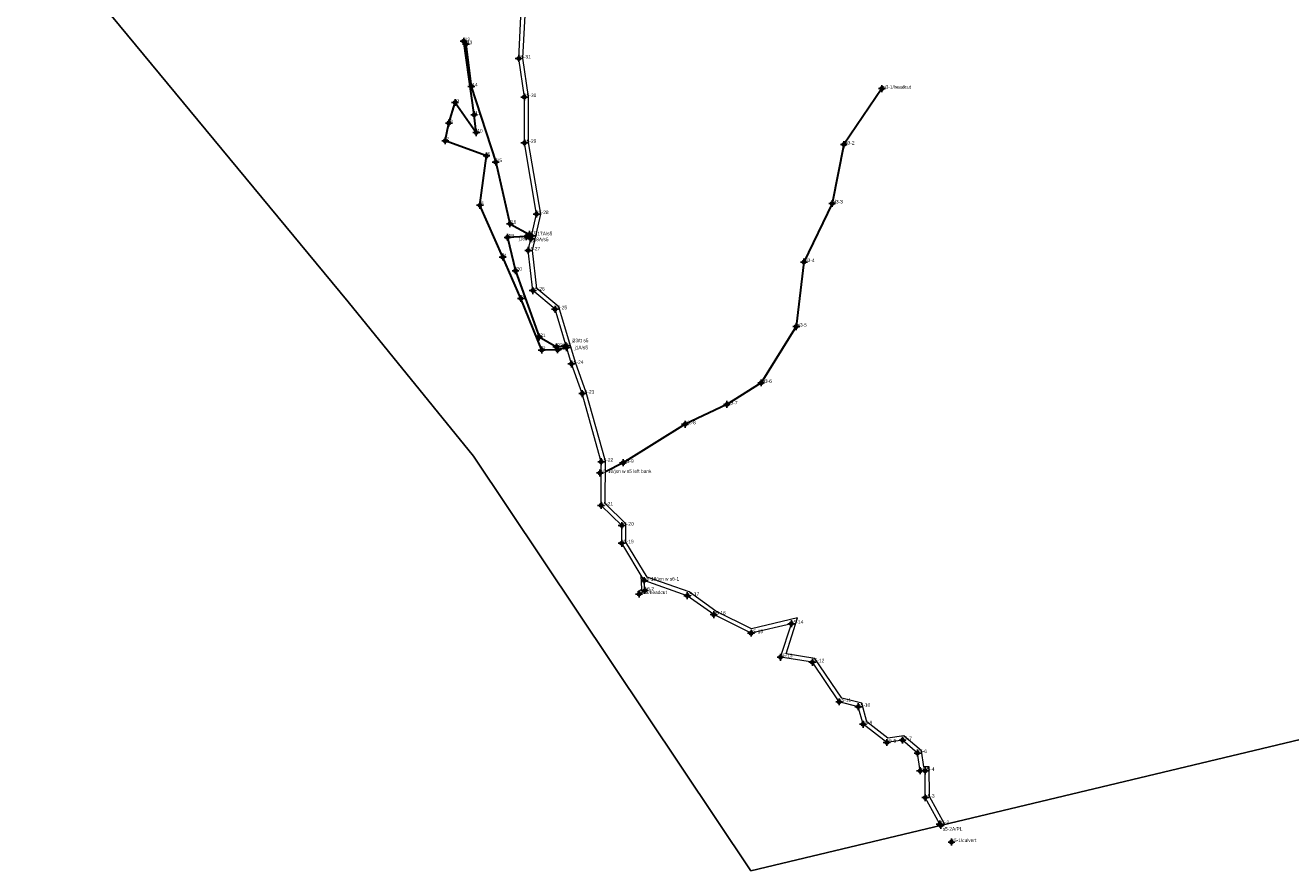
# Model space of a CAD drawing. Extents: x 2003015 to 2008729, y 1133884 to 1140012.
# Tile 1 of 10: x 2003018 to 2004841, y 1133884 to 1135101. Entities that reach past the tile are written whole.
import ezdxf

# ---------------------------------------------------------------- set-up
doc = ezdxf.new("R2010")
doc.units = 0
doc.header["$MEASUREMENT"] = 0
doc.header["$PDMODE"] = 34
doc.header["$PDSIZE"] = 5
for name, color, linetype, lineweight, true_color in [('Non-Aquatic Resources (Ephemeral Channels)', 7, 'Continuous', 30, 0xffaa00), ('Non-Wetland Waters (Tributaries)', 7, 'Continuous', 15, 0x0070ff), ('Wetlands', 7, 'Continuous', 30, 0x00ffc5)]:
    doc.layers.add(name, color=color, linetype=linetype, lineweight=lineweight, true_color=true_color)
doc.layers.add('POINT_GENERIC', color=1, linetype='Continuous')
doc.layers.add('Project_Inspector_Boundary', color=10, linetype='Continuous')

# ---------------------------------------------------------------- blocks, each defined once
blk = doc.blocks.new('Project Inspector Boundary')
at = {"layer": 'Project_Inspector_Boundary'}
blk.add_lwpolyline([(2005459.2, 1134217.1), (2004063.4, 1133883.8), (2003664.1, 1134481), (2003483.5, 1134703.2), (2003018.3, 1135265.7), (2003053, 1136682.4), (2003108.5, 1136720.6), (2003219.7, 1136276.1), (2003421, 1136324.8), (2003695.4, 1136505.3), (2003705.8, 1136755.3), (2003653.7, 1136901.1), (2003539.1, 1137147.7), (2003750.9, 1137258.8)], dxfattribs=at)
blk = doc.blocks.new('Non-Aquatic Resource (Ephemeral Drainage)')
at = {"layer": 'Non-Aquatic Resources (Ephemeral Channels)'}
blk.add_lwpolyline([(2004252.1, 1135010.2), (2004197.3, 1134929.7), (2004180.5, 1134844.8), (2004139.8, 1134760.4), (2004128.7, 1134667.4), (2004078.2, 1134586.5), (2004028.8, 1134555.3), (2003968.7, 1134526.8), (2003879.3, 1134471.3), (2003853.8, 1134458.2)], dxfattribs=at)
blk = doc.blocks.new('Non-Wetland Waters (Tributaries)')
at = {"layer": 'Non-Wetland Waters (Tributaries)'}
for points in [[(2004336.8, 1133949.1, 0), (2004335.5, 1133950.9, 0), (2004314.6, 1133989.1, 0), (2004314.4, 1134027.5, 0), (2004307.2, 1134027.7, 0), (2004303.5, 1134053.3, 0), (2004281.8, 1134071.8, 0), (2004259.2, 1134068.4, 0), (2004225, 1134094.7, 0), (2004218.1, 1134120, 0), (2004190.6, 1134127, 0), (2004152, 1134184, 0), (2004106.1, 1134191.2, 0), (2004121.7, 1134239.5, 0), (2004063.6, 1134225.9, 0), (2004009.9, 1134252.6, 0), (2003971.8, 1134279.9, 0), (2003909.8, 1134301.7, 0), (2003877.3, 1134355.4, 0), (2003877.4, 1134380.9, 0), (2003847.7, 1134410, 0), (2003847.8, 1134472.8, 0), (2003820.6, 1134570.9, 0), (2003804.9, 1134613.7, 0), (2003781.3, 1134692.4, 0), (2003749.2, 1134719.4, 0), (2003742.6, 1134777.2, 0), (2003754.7, 1134829.5, 0), (2003737.2, 1134932.2, 0), (2003737.1, 1134998.1, 0), (2003729.1, 1135053.7, 0), (2003732.6, 1135124, 0)], [(2004342.9, 1133950.5, 0), (2004320.5, 1133990.6, 0), (2004320.4, 1134033.3, 0), (2004312.4, 1134033.5, 0), (2004309.1, 1134056.4, 0), (2004283.6, 1134078.1, 0), (2004260.8, 1134074.7, 0), (2004230.2, 1134098.2, 0), (2004223, 1134125, 0), (2004194.3, 1134132.2, 0), (2004155.5, 1134189.5, 0), (2004114, 1134196, 0), (2004130.7, 1134247.8, 0), (2004064.4, 1134232.2, 0), (2004013, 1134257.8, 0), (2003974.6, 1134285.3, 0), (2003913.8, 1134306.6, 0), (2003883.3, 1134357.1, 0), (2003883.4, 1134383.4, 0), (2003853.7, 1134412.5, 0), (2003853.8, 1134473.6, 0), (2003826.3, 1134572.7, 0), (2003810.6, 1134615.6, 0), (2003786.6, 1134695.8, 0), (2003754.9, 1134722.4, 0), (2003748.7, 1134776.9, 0), (2003760.8, 1134829.4, 0), (2003743.2, 1134932.7, 0), (2003743.1, 1134998.5, 0), (2003735.1, 1135054, 0), (2003738.6, 1135124.6, 0)], [(2003900.2, 1134285.5, 0), (2003906.5, 1134289.5, 0), (2003905.3, 1134309.1, 0)], [(2003902.4, 1134282.2, 0), (2003910.6, 1134287.4, 0), (2003909.8, 1134301.7, 0)]]:
    blk.add_polyline3d(points, dxfattribs=at)
blk = doc.blocks.new('Wetlands')
at = {"layer": 'Wetlands'}
blk.add_lwpolyline([(2003797.9, 1134637.3), (2003785, 1134634), (2003762.2, 1134633.7), (2003732.1, 1134707.9), (2003705.9, 1134767.6), (2003673.1, 1134842.2), (2003682.6, 1134913.4), (2003623.2, 1134935), (2003628.4, 1134960.7), (2003637.4, 1134990.2), (2003667.8, 1134946.9), (2003664.8, 1134972.5), (2003649.7, 1135078.6), (2003652.9, 1135074.2), (2003660.7, 1135013.5), (2003695.8, 1134904.4), (2003716.3, 1134815.7), (2003744.3, 1134800.2), (2003747.5, 1134798.2), (2003746.5, 1134794.1), (2003739.9, 1134797), (2003712.9, 1134796), (2003724.4, 1134748), (2003758.4, 1134652.5), (2003783.2, 1134638.3), (2003797, 1134640.1)], close=True, dxfattribs=at)

msp = doc.modelspace()

# ---------------------------------------------------------------- linework, layer by layer
at = {"layer": 'POINT_GENERIC'}
for p in [(2003649.7, 1135078.6), (2003652.9, 1135074.2), (2003729.1, 1135053.7), (2003660.7, 1135013.5), (2004252.1, 1135010.2), (2003637.4, 1134990.2), (2003737.1, 1134998.1), (2003664.8, 1134972.5), (2003628.4, 1134960.7), (2003667.8, 1134946.9), (2003623.2, 1134935), (2003737.2, 1134932.2), (2004197.3, 1134929.7), (2003682.6, 1134913.4), (2003695.8, 1134904.4), (2003673.1, 1134842.2), (2004180.5, 1134844.8), (2003754.7, 1134829.5), (2003716.3, 1134815.7), (2003744.3, 1134800.2), (2003747.5, 1134798.2), (2003712.9, 1134796), (2003739.9, 1134797), (2003746.5, 1134794.1), (2003705.9, 1134767.6), (2003742.6, 1134777.2), (2003724.4, 1134748), (2004139.8, 1134760.4), (2003732.1, 1134707.9), (2003749.2, 1134719.4), (2003781.3, 1134692.4), (2003758.4, 1134652.5), (2004128.7, 1134667.4), (2003762.2, 1134633.7), (2003783.2, 1134638.3), (2003785, 1134634), (2003797, 1134640.1), (2003797.9, 1134637.3), (2003804.9, 1134613.7), (2004078.2, 1134586.5), (2003820.6, 1134570.9), (2004028.8, 1134555.3), (2003968.7, 1134526.8), (2003847.8, 1134472.8), (2003879.3, 1134471.3), (2003846, 1134456.7), (2003847.7, 1134410), (2003877.4, 1134380.9), (2003877.3, 1134355.4), (2003909.8, 1134301.7), (2003910.6, 1134287.4), (2003902.4, 1134282.2), (2003971.8, 1134279.9), (2004009.9, 1134252.6), (2004121.7, 1134239.5), (2004063.6, 1134225.9), (2004106.1, 1134191.2), (2004152, 1134184), (2004190.6, 1134127), (2004218.1, 1134120), (2004225, 1134094.7), (2004281.8, 1134071.8), (2004259.2, 1134068.4), (2004303.5, 1134053.3), (2004307.2, 1134027.7), (2004314.4, 1134027.5), (2004314.6, 1133989.1), (2004335.5, 1133950.9), (2004336.8, 1133949.1), (2004352.4, 1133925.1)]:
    msp.add_point(p, dxfattribs=at)

# ---------------------------------------------------------------- block references
at = {"linetype": 'Continuous'}
for name in ['Project Inspector Boundary', 'Non-Wetland Waters (Tributaries)', 'Wetlands', 'Non-Aquatic Resource (Ephemeral Drainage)']:
    msp.add_blockref(name, (0, 0), dxfattribs=at)

# ---------------------------------------------------------------- texts
at = {"layer": 'POINT_GENERIC'}
for s, p in [('j12', (2003649.7, 1135078.6)), ('j13', (2003652.9, 1135074.2)), ('s5-31', (2003729.1, 1135053.7)), ('j14', (2003660.7, 1135013.5)), ('nj3-1/headcut', (2004252.1, 1135010.2)), ('j9', (2003637.4, 1134990.2)), ('s5-30', (2003737.1, 1134998.1)), ('j11', (2003664.8, 1134972.5)), ('j8', (2003628.4, 1134960.7)), ('j10', (2003667.8, 1134946.9)), ('j7', (2003623.2, 1134935)), ('s5-29', (2003737.2, 1134932.2)), ('nj3-2', (2004197.3, 1134929.7)), ('j6', (2003682.6, 1134913.4)), ('j15', (2003695.8, 1134904.4)), ('j5', (2003673.1, 1134842.2)), ('nj3-3', (2004180.5, 1134844.8)), ('j16', (2003716.3, 1134815.7)), ('s5-28', (2003754.7, 1134829.5)), ('j17', (2003744.3, 1134800.2)), ('j17A/s5', (2003754.3, 1134799)), ('j19', (2003712.9, 1134796)), ('j18', (2003728.9, 1134791.7)), ('j18A/s5', (2003748.9, 1134790.5)), ('j4', (2003705.9, 1134767.6)), ('s5-27', (2003742.6, 1134777.2)), ('j20', (2003724.4, 1134748)), ('nj3-4', (2004139.8, 1134760.4)), ('j3', (2003732.1, 1134707.9)), ('s5-26', (2003749.2, 1134719.4)), ('s5-25', (2003781.3, 1134692.4)), ('j21', (2003758.4, 1134652.5)), ('nj3-5', (2004128.7, 1134667.4)), ('j2', (2003762.2, 1134633.7)), ('j22/s5', (2003783.2, 1134638.3)), ('j1/s5', (2003785, 1134634)), ('j23/tt s5', (2003805.2, 1134645)), ('j1A/s5', (2003809.5, 1134634.8)), ('s5-24', (2003804.9, 1134613.7)), ('nj3-6', (2004078.2, 1134586.5)), ('s5-23', (2003820.6, 1134570.9)), ('nj3-7', (2004028.8, 1134555.3)), ('nj3-8', (2003968.7, 1134526.8)), ('s5-22', (2003847.8, 1134472.8)), ('nj3-9', (2003879.3, 1134471.3)), ('nj3-10/jxn w s5 left bank', (2003846, 1134456.7)), ('s5-21', (2003847.7, 1134410)), ('s5-20', (2003877.4, 1134380.9)), ('s5-19', (2003877.3, 1134355.4)), ('s5-18/jxn w s6-1', (2003909.8, 1134301.7)), ('s6-2', (2003910.6, 1134287.4)), ('s6-3/headcut', (2003902.4, 1134282.2)), ('s5-17', (2003971.8, 1134279.9)), ('s5-16', (2004009.9, 1134252.6)), ('s5-14', (2004121.7, 1134239.5)), ('s5-15', (2004063.6, 1134225.9)), ('s5-13', (2004106.1, 1134191.2)), ('s5-12', (2004152, 1134184)), ('s5-11', (2004190.6, 1134127)), ('s5-10', (2004218.1, 1134120)), ('s5-9', (2004225, 1134094.7)), ('s5-7', (2004281.8, 1134071.8)), ('s5-8', (2004259.2, 1134068.4)), ('s5-6', (2004303.5, 1134053.3)), ('s5-5', (2004307.2, 1134027.7)), ('s5-4', (2004314.4, 1134027.5)), ('s5-3', (2004314.6, 1133989.1)), ('s5-2', (2004335.5, 1133950.9)), ('s5-2A/PL', (2004339.7, 1133941.5)), ('s5-1/culvert', (2004352.4, 1133925.1))]:
    msp.add_text(s, height=5, dxfattribs=at).set_placement(p)

doc.saveas('drawing.dxf')
